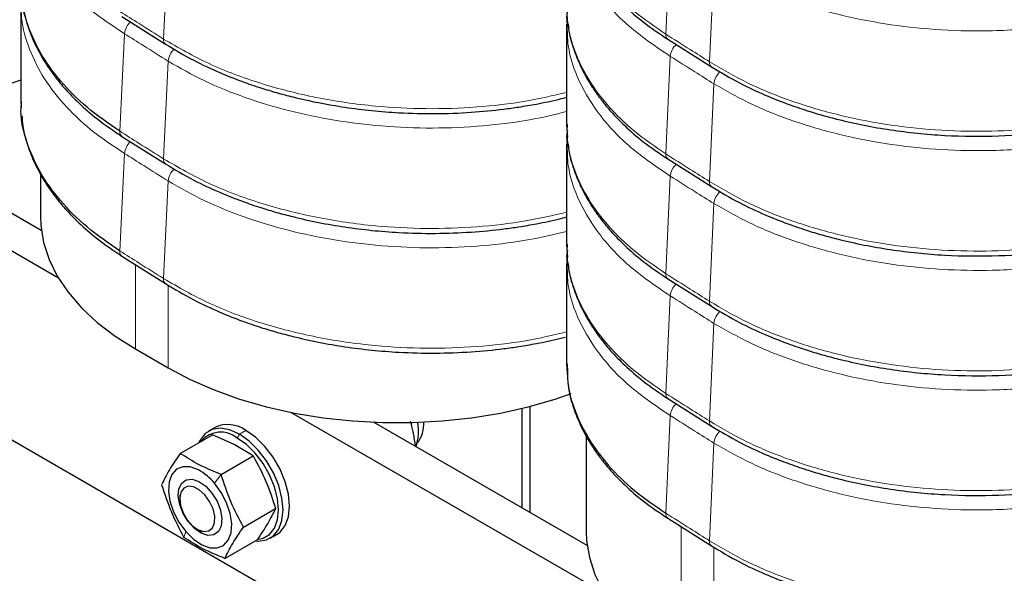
# Model space of a CAD drawing. Header units: millimetres. Extents: x 5 to 418, y 2 to 292.
# Tile 31 of 43: x 339 to 364, y 77 to 91. Entities that reach past the tile are written whole.
import ezdxf

# ---------------------------------------------------------------- set-up
doc = ezdxf.new("R2010")
doc.units = ezdxf.units.MM

msp = doc.modelspace()

# ---------------------------------------------------------------- linework, layer by layer
at = {"color": 7, "linetype": 'Continuous', "lineweight": 18}
for p, q in [((342.5034, 90.6732), (342.6206, 93.2019)), ((355.6314, 93.3289), (355.5142, 90.8002)), ((356.7627, 92.6153), (356.6456, 90.0866)), ((341.372, 88.2839), (341.4892, 90.8126)), ((342.5034, 87.5703), (342.6206, 90.099)), ((355.6314, 90.2261), (355.5142, 87.6973)), ((356.7627, 89.5125), (356.6456, 86.9838)), ((338.8148, 88.9529), (338.8196, 89.0522)), ((341.372, 85.1811), (341.4892, 87.7098)), ((342.5034, 84.4675), (342.6206, 86.9962)), ((355.6314, 87.1232), (355.5142, 84.5945)), ((356.7627, 86.4096), (356.6456, 83.8809)), ((341.7715, 84.8307), (341.7715, 82.6436)), ((342.62, 84.2993), (342.62, 82.1537)), ((355.6314, 84.0203), (355.5142, 81.4916)), ((356.7627, 83.3068), (356.6456, 80.7781)), ((352.9649, 82.2598), (352.9671, 82.137)), ((355.6314, 80.9175), (355.5142, 78.3888)), ((344.409, 80.3367), (344.4655, 80.4347)), ((344.6352, 80.5326), (344.4655, 80.4347)), ((356.7627, 80.2039), (356.6456, 77.6752)), ((343.8192, 79.17), (343.9931, 79.3924)), ((343.4372, 79.1986), (343.4173, 79.21)), ((343.0754, 77.9108), (343.0307, 77.763)), ((343.4952, 77.904), (343.4773, 77.8708)), ((355.9136, 78.0384), (355.9136, 74.4795)), ((356.7621, 77.507), (356.7621, 73.9897))]:
    msp.add_line(p, q, dxfattribs=at)
at = {"color": 7, "linetype": 'Continuous', "lineweight": 25}
for p, q in [((341.423, 91.2562), (342.5544, 90.5426)), ((355.5651, 90.6696), (356.6965, 89.9561)), ((339.7767, 84.4806), (331.66, 89.1663)), ((338.7995, 89.0521), (338.8089, 88.9457)), ((339.3339, 85.7159), (333.7998, 88.9107)), ((338.8089, 88.9457), (338.8125, 88.9053)), ((352.9416, 88.4655), (352.9531, 88.3336)), ((352.9531, 88.3336), (352.971, 88.1289)), ((341.423, 88.1534), (342.5544, 87.4398)), ((355.5651, 87.5668), (356.6965, 86.8532)), ((339.3112, 87.1788), (339.3112, 86.0725)), ((357.6453, 69.266), (328.5132, 86.0836)), ((352.9416, 85.3627), (352.9531, 85.2308)), ((352.9531, 85.2308), (352.971, 85.026)), ((341.423, 85.0505), (342.5544, 84.3369)), ((355.5651, 84.4639), (356.6965, 83.7503)), ((341.7715, 82.6436), (342.62, 82.1537)), ((352.9416, 82.2598), (352.9531, 82.1279)), ((352.9531, 82.1279), (352.971, 81.9232)), ((352.0033, 78.402), (352.0033, 81.1597)), ((355.5651, 81.3611), (356.6965, 80.6475)), ((353.9188, 76.3165), (345.8021, 81.0022)), ((351.7912, 78.5245), (351.7912, 81.1066)), ((353.476, 77.5518), (347.9419, 80.7466)), ((342.9332, 79.9393), (343.7656, 80.4198)), ((343.8353, 80.6119), (343.6656, 80.5139)), ((344.3337, 80.1684), (343.7656, 80.4198)), ((353.4533, 80.3866), (353.4533, 77.9084)), ((344.8256, 79.873), (344.3337, 80.1684)), ((349.0272, 80.159), (348.9935, 80.1395)), ((343.9931, 79.3924), (344.8256, 79.873)), ((342.9194, 78.867), (342.9194, 78.7635)), ((344.5719, 78.0308), (345.4043, 78.5114)), ((355.5651, 78.2582), (356.6965, 77.5446)), ((343.3765, 77.9716), (343.4661, 77.9199)), ((345.2655, 77.7425), (345.4352, 77.8405)), ((344.0907, 77.2161), (344.9231, 77.6966))]:
    msp.add_line(p, q, dxfattribs=at)
at = {"color": 7, "linetype": 'Continuous', "lineweight": 25, "flags": 128}
for points in [[(328.4779, 90.3178), (329.0512, 90.0161), (329.6704, 89.7461), (330.3301, 89.5104), (331.0246, 89.3107), (331.7481, 89.1489), (332.4944, 89.0263), (333.257, 88.944), (334.0296, 88.9027), (334.8055, 88.9027), (335.5781, 88.944), (336.3407, 89.0263), (337.087, 89.1489), (337.8105, 89.3107), (338.505, 89.5104), (338.8161, 89.6155)], [(339.3112, 86.0725), (339.3201, 85.8486), (339.3917, 85.4026), (339.5343, 84.9623), (339.7466, 84.5315), (340.0269, 84.1138), (340.3727, 83.7129), (340.7812, 83.332), (341.2488, 82.9746), (341.7715, 82.6436)], [(342.62, 82.1537), (343.1934, 81.852), (343.8125, 81.5821), (344.4722, 81.3463), (345.1667, 81.1466), (345.8902, 80.9848), (346.6365, 80.8622), (347.3992, 80.7799), (348.1717, 80.7386), (348.9476, 80.7386), (349.7202, 80.7799), (350.4829, 80.8622), (351.2291, 80.9848), (351.9526, 81.1466), (352.6472, 81.3463), (353.0649, 81.4899)], [(344.4655, 80.4347), (344.2138, 80.5473), (343.9747, 80.5887), (343.7601, 80.5569), (343.581, 80.4534), (343.4462, 80.2835), (343.4137, 80.2167)], [(344.8822, 77.673), (344.9564, 77.6677), (345.1709, 77.6996), (345.3501, 77.803), (345.4849, 77.9729), (345.5685, 78.2007), (345.5969, 78.4751), (345.5685, 78.7822), (345.4849, 79.1066), (345.3501, 79.4321), (345.1709, 79.7424), (344.9564, 80.0219), (344.7173, 80.2566), (344.4655, 80.4347)], [(345.4352, 77.8405), (345.5198, 77.901), (345.6546, 78.0709), (345.7382, 78.2987), (345.7666, 78.5731), (345.7382, 78.8801), (345.6546, 79.2046), (345.5198, 79.5301), (345.3406, 79.8404), (345.1261, 80.1199), (344.887, 80.3546), (344.6352, 80.5326)], [(344.9596, 77.7118), (345.0791, 77.7383), (345.2493, 77.8366), (345.3773, 77.998), (345.4568, 78.2145), (345.4838, 78.4751), (345.4568, 78.7668), (345.3773, 79.075), (345.2493, 79.3843), (345.0791, 79.6791), (344.8753, 79.9446), (344.6481, 80.1675), (344.409, 80.3367)], [(343.4038, 79.5114), (343.1933, 79.5877), (343.0001, 79.5926), (342.8374, 79.5258), (342.7162, 79.3919), (342.6449, 79.1999), (342.6282, 78.963), (342.6674, 78.6973), (342.7597, 78.4209), (342.8989, 78.1526), (343.0754, 77.9108)], [(343.4773, 77.8708), (343.3013, 77.9936), (343.1395, 78.17), (343.0079, 78.3826), (342.9193, 78.6107), (342.8824, 78.8318), (342.9008, 79.0245), (342.9727, 79.1698), (343.091, 79.2535), (343.2442, 79.2673), (343.4173, 79.21)], [(343.426, 78.996), (343.2757, 79.0728), (343.1364, 79.0875), (343.0231, 79.0385), (342.9481, 78.9311), (342.9195, 78.7769), (342.9405, 78.5927), (343.0087, 78.3984), (343.1168, 78.215), (343.2531, 78.0625), (343.4027, 77.9574), (343.5495, 77.911), (343.6776, 77.9284), (343.773, 78.0077), (343.8255, 78.1403), (343.8293, 78.3118), (343.7841, 78.5037), (343.6947, 78.6951), (343.5709, 78.8653), (343.426, 78.996)], [(343.0754, 77.9108), (343.2773, 77.7119), (343.4908, 77.5694), (343.7013, 77.4931), (343.8945, 77.4882), (344.0573, 77.555), (344.1784, 77.6889), (344.2497, 77.8809), (344.2664, 78.1178), (344.2272, 78.3835), (344.1349, 78.6599), (343.9957, 78.9281), (343.8192, 79.17)], [(343.4173, 79.21), (343.5933, 79.0872), (343.7551, 78.9108), (343.8867, 78.6982), (343.9753, 78.4701), (344.0122, 78.2489), (343.9938, 78.0563), (343.9219, 77.911), (343.8036, 77.8273), (343.6504, 77.8135), (343.4773, 77.8708)], [(353.4533, 77.9084), (353.4623, 77.6845), (353.5338, 77.2385), (353.6764, 76.7982), (353.8887, 76.3674), (354.169, 75.9497), (354.5149, 75.5488), (354.9233, 75.168), (355.3909, 74.8105), (355.9136, 74.4795)]]:
    msp.add_lwpolyline(points, dxfattribs=at)
at = {"color": 7, "linetype": 'Continuous', "lineweight": 18}
for centre, radius, start, end in [((341.9801, 90.7601), 0.4937, 133.30167, 173.88728), ((342.6411, 90.6517), 0.1394, 171.13549, 231.511), ((355.6519, 90.7787), 0.1394, 171.13312, 231.53551), ((343.1112, 90.0467), 0.4934, 131.87128, 173.90846), ((356.1124, 90.1784), 0.4834, 132.75003, 174.33938), ((356.7832, 90.0651), 0.1394, 171.133, 231.53669), ((357.2443, 89.4648), 0.4839, 131.34511, 174.3457), ((341.5098, 88.2625), 0.1394, 171.13553, 231.51057), ((341.9801, 87.6572), 0.4937, 133.30167, 173.88728), ((342.6411, 87.5489), 0.1394, 171.13549, 231.511), ((355.6519, 87.6759), 0.1394, 171.13312, 231.53551), ((343.1112, 86.9438), 0.4934, 131.87128, 173.90846), ((356.1124, 87.0755), 0.4834, 132.75003, 174.33938), ((356.7832, 86.9623), 0.1394, 171.133, 231.53669), ((357.2443, 86.3619), 0.4839, 131.34511, 174.3457), ((341.5098, 85.1596), 0.1394, 171.13553, 231.51057), ((342.6411, 84.446), 0.1394, 171.13549, 231.511), ((355.6519, 84.573), 0.1394, 171.13312, 231.53551), ((356.1124, 83.9727), 0.4834, 132.75003, 174.33938), ((356.7832, 83.8594), 0.1394, 171.133, 231.53669), ((357.2443, 83.2591), 0.4839, 131.34511, 174.3457), ((355.6519, 81.4702), 0.1394, 171.13312, 231.53551), ((356.1124, 80.8698), 0.4834, 132.75003, 174.33938), ((356.7832, 80.7566), 0.1394, 171.133, 231.53669), ((357.2443, 80.1562), 0.4839, 131.34511, 174.3457), ((355.6519, 78.3673), 0.1394, 171.13312, 231.53551), ((356.7832, 77.6537), 0.1394, 171.133, 231.53669)]:
    msp.add_arc(centre, radius, start, end, dxfattribs=at)
at = {"color": 7, "linetype": 'Continuous', "lineweight": 25}
for centre, radius, start, end in [((344.1687, 79.8996), 0.7864, 53.60737, 115.08217), ((347.7983, 80.5135), 1.308, 342.07878, 10.10363), ((348.4177, 80.7083), 0.8292, 321.68715, 3.29979), ((343.9851, 79.8299), 0.6607, 50.0933, 140.0413), ((342.7225, 78.259), 1.4257, 39.71481, 61.45275)]:
    msp.add_arc(centre, radius, start, end, dxfattribs=at)
at = {"color": 7, "linetype": 'Continuous', "lineweight": 18}
for points, knots in [([(341.4892, 90.8126), (341.1891, 91.0128), (340.5898, 91.4124), (339.8797, 92.1006), (339.3276, 92.8359), (338.9698, 93.6133), (338.7986, 94.2583), (338.8173, 94.64), (338.8228, 94.7524)], [0, 0, 0, 0, 0.18461203, 0.36857571, 0.5537343, 0.73747796, 0.92269491, 1, 1, 1, 1]), ([(352.9649, 94.6712), (352.9618, 94.5164), (352.9536, 94.1082), (353.1402, 93.4531), (353.4905, 92.7236), (354.013, 92.0294), (354.6753, 91.3764), (355.2346, 90.9922), (355.5142, 90.8002)], [0, 0, 0, 0, 0.1088464, 0.2869353, 0.464976, 0.6423119, 0.8212161, 1, 1, 1, 1]), ([(352.9617, 94.1658), (352.9631, 93.9787), (352.9669, 93.4747), (353.242, 92.6662), (353.7892, 91.7745), (354.575, 90.941), (355.279, 90.4645), (355.6314, 90.2261)], [0, 0, 0, 0, 0.1286195, 0.3465274, 0.563421, 0.7814887, 1, 1, 1, 1]), ([(356.7627, 92.6153), (357.0889, 92.4305), (357.7401, 92.0613), (358.8693, 91.6194), (360.0763, 91.2706), (361.3525, 91.0279), (362.6615, 90.894), (364.06, 90.8701), (365.5113, 90.9794), (366.9655, 91.2441), (368.3183, 91.641), (369.0826, 92.0087), (369.4652, 92.1927)], [0, 0, 0, 0, 0.0933482, 0.1863841, 0.2800126, 0.3729257, 0.4665838, 0.5595554, 0.6697017, 0.7793311, 0.8895556, 1, 1, 1, 1]), ([(341.4892, 87.7098), (341.1891, 87.9099), (340.5898, 88.3096), (339.8797, 88.9978), (339.3276, 89.733), (338.9698, 90.5104), (338.7986, 91.1555), (338.8173, 91.5371), (338.8228, 91.6495)], [0, 0, 0, 0, 0.184612, 0.3685757, 0.5537343, 0.737478, 0.9226949, 1, 1, 1, 1]), ([(342.5034, 90.6732), (342.2921, 90.8064), (341.9149, 91.0443), (341.5379, 91.2821), (341.372, 91.3868)], [0, 0, 0, 0, 0.5600009, 1, 1, 1, 1]), ([(352.9649, 91.5684), (352.9618, 91.4135), (352.9536, 91.0053), (353.1402, 90.3503), (353.4905, 89.6207), (354.013, 88.9265), (354.6753, 88.2736), (355.2346, 87.8894), (355.5142, 87.6973)], [0, 0, 0, 0, 0.1088464, 0.2869353, 0.464976, 0.6423119, 0.8212161, 1, 1, 1, 1]), ([(352.9617, 91.0629), (352.9631, 90.8758), (352.9669, 90.3719), (353.242, 89.5633), (353.7892, 88.6716), (354.575, 87.8381), (355.279, 87.3617), (355.6314, 87.1232)], [0, 0, 0, 0, 0.1286195, 0.3465274, 0.563421, 0.7814887, 1, 1, 1, 1]), ([(342.6206, 90.099), (342.4095, 90.2324), (342.0325, 90.4704), (341.6552, 90.7081), (341.4892, 90.8126)], [0, 0, 0, 0, 0.5600009, 1, 1, 1, 1]), ([(352.9419, 89.2899), (352.5916, 89.2088), (351.8455, 89.0359), (350.6157, 88.897), (349.3082, 88.8512), (347.9094, 88.9235), (346.4581, 89.1335), (345.0036, 89.5055), (343.6506, 90.0105), (342.8861, 90.4522), (342.5034, 90.6732)], [0, 0, 0, 0, 0.1025216, 0.2183355, 0.3350797, 0.4509699, 0.588267, 0.724925, 0.8623228, 1, 1, 1, 1]), ([(355.5142, 90.8002), (355.7255, 90.667), (356.1027, 90.4291), (356.4797, 90.1913), (356.6456, 90.0866)], [0, 0, 0, 0, 0.5600009, 1, 1, 1, 1]), ([(352.9417, 88.794), (352.6428, 88.7214), (351.9512, 88.5534), (350.7783, 88.4099), (349.4745, 88.3496), (348.1787, 88.4029), (346.9257, 88.5579), (345.7342, 88.8057), (344.6041, 89.1481), (343.5453, 89.5724), (342.9287, 89.9235), (342.6206, 90.099)], [0, 0, 0, 0, 0.089454, 0.206921, 0.3253317, 0.4428763, 0.5542124, 0.6655183, 0.7763837, 0.8882294, 1, 1, 1, 1]), ([(355.6314, 90.2261), (355.8425, 90.0927), (356.2194, 89.8547), (356.5967, 89.617), (356.7627, 89.5125)], [0, 0, 0, 0, 0.5600009, 1, 1, 1, 1]), ([(356.6456, 90.0866), (356.9665, 89.8985), (357.6072, 89.5228), (358.7227, 89.0682), (359.9198, 88.7068), (361.1895, 88.4505), (362.4954, 88.3027), (363.7906, 88.2667), (365.0437, 88.3352), (366.2351, 88.4975), (367.365, 88.7535), (368.4236, 89.0917), (369.04, 89.3831), (369.348, 89.5287)], [0, 0, 0, 0, 0.093334, 0.1863401, 0.2799504, 0.3728454, 0.4664851, 0.5594387, 0.6474846, 0.7355017, 0.8231725, 0.9116171, 1, 1, 1, 1]), ([(356.7627, 89.5125), (357.0889, 89.3276), (357.7401, 88.9585), (358.8693, 88.5165), (360.0763, 88.1677), (361.3525, 87.925), (362.6615, 87.7911), (364.06, 87.7672), (365.5113, 87.8765), (366.9655, 88.1413), (368.3183, 88.5382), (369.0826, 88.9058), (369.4652, 89.0899)], [0, 0, 0, 0, 0.0933482, 0.1863841, 0.2800126, 0.3729257, 0.4665838, 0.5595554, 0.6697017, 0.7793311, 0.8895556, 1, 1, 1, 1]), ([(342.5034, 87.5703), (342.2921, 87.7036), (341.9149, 87.9414), (341.5379, 88.1793), (341.372, 88.2839)], [0, 0, 0, 0, 0.5600009, 1, 1, 1, 1]), ([(352.9649, 88.4655), (352.9618, 88.3107), (352.9536, 87.9025), (353.1402, 87.2474), (353.4905, 86.5178), (354.013, 85.8237), (354.6753, 85.1707), (355.2346, 84.7865), (355.5142, 84.5945)], [0, 0, 0, 0, 0.1088464, 0.2869353, 0.464976, 0.6423119, 0.8212161, 1, 1, 1, 1]), ([(352.9617, 87.96), (352.9631, 87.773), (352.9669, 87.269), (353.242, 86.4604), (353.7892, 85.5688), (354.575, 84.7353), (355.279, 84.2588), (355.6314, 84.0203)], [0, 0, 0, 0, 0.1286195, 0.3465274, 0.563421, 0.7814887, 1, 1, 1, 1]), ([(342.6206, 86.9962), (342.4095, 87.1295), (342.0325, 87.3675), (341.6552, 87.6052), (341.4892, 87.7098)], [0, 0, 0, 0, 0.5600009, 1, 1, 1, 1]), ([(352.9419, 86.1871), (352.5916, 86.1059), (351.8455, 85.9331), (350.6157, 85.7941), (349.3082, 85.7483), (347.9094, 85.8206), (346.4581, 86.0307), (345.0036, 86.4026), (343.6506, 86.9077), (342.8861, 87.3493), (342.5034, 87.5703)], [0, 0, 0, 0, 0.1025216, 0.2183355, 0.3350797, 0.4509699, 0.588267, 0.724925, 0.8623228, 1, 1, 1, 1]), ([(355.5142, 87.6973), (355.7255, 87.5641), (356.1027, 87.3263), (356.4797, 87.0884), (356.6456, 86.9838)], [0, 0, 0, 0, 0.5600009, 1, 1, 1, 1]), ([(352.9417, 85.6912), (352.6428, 85.6185), (351.9512, 85.4505), (350.7783, 85.3071), (349.4745, 85.2467), (348.1787, 85.3), (346.9257, 85.4551), (345.7342, 85.7028), (344.6041, 86.0452), (343.5453, 86.4695), (342.9287, 86.8207), (342.6206, 86.9962)], [0, 0, 0, 0, 0.089454, 0.206921, 0.3253317, 0.4428763, 0.5542124, 0.6655183, 0.7763837, 0.8882294, 1, 1, 1, 1]), ([(355.6314, 87.1232), (355.8425, 86.9899), (356.2194, 86.7518), (356.5967, 86.5142), (356.7627, 86.4096)], [0, 0, 0, 0, 0.5600009, 1, 1, 1, 1]), ([(356.6456, 86.9838), (356.9665, 86.7956), (357.6072, 86.42), (358.7227, 85.9654), (359.9198, 85.604), (361.1895, 85.3477), (362.4954, 85.1999), (363.7906, 85.1639), (365.0437, 85.2324), (366.2351, 85.3947), (367.365, 85.6506), (368.4236, 85.9889), (369.04, 86.2802), (369.348, 86.4259)], [0, 0, 0, 0, 0.093334, 0.1863401, 0.2799504, 0.3728454, 0.4664851, 0.5594387, 0.6474846, 0.7355017, 0.8231725, 0.9116171, 1, 1, 1, 1]), ([(356.7627, 86.4096), (357.0889, 86.2247), (357.7401, 85.8556), (358.8693, 85.4137), (360.0763, 85.0649), (361.3525, 84.8222), (362.6615, 84.6883), (364.06, 84.6644), (365.5113, 84.7737), (366.9655, 85.0384), (368.3183, 85.4353), (369.0826, 85.803), (369.4652, 85.987)], [0, 0, 0, 0, 0.0933482, 0.1863841, 0.2800126, 0.3729257, 0.4665838, 0.5595554, 0.6697017, 0.7793311, 0.8895556, 1, 1, 1, 1]), ([(352.9649, 85.3627), (352.9618, 85.2078), (352.9536, 84.7996), (353.1402, 84.1446), (353.4905, 83.415), (354.013, 82.7208), (354.6753, 82.0679), (355.2346, 81.6837), (355.5142, 81.4916)], [0, 0, 0, 0, 0.1088464, 0.2869353, 0.464976, 0.6423119, 0.8212161, 1, 1, 1, 1]), ([(342.5034, 84.4675), (342.2921, 84.6007), (341.9149, 84.8386), (341.5379, 85.0764), (341.372, 85.1811)], [0, 0, 0, 0, 0.5600009, 1, 1, 1, 1]), ([(352.9617, 84.8572), (352.9631, 84.6701), (352.9669, 84.1662), (353.242, 83.3576), (353.7892, 82.4659), (354.575, 81.6324), (355.279, 81.156), (355.6314, 80.9175)], [0, 0, 0, 0, 0.1286195, 0.3465274, 0.563421, 0.7814887, 1, 1, 1, 1]), ([(352.9419, 83.0842), (352.5916, 83.003), (351.8455, 82.8302), (350.6157, 82.6913), (349.3082, 82.6454), (347.9094, 82.7178), (346.4581, 82.9278), (345.0036, 83.2998), (343.6506, 83.8048), (342.8861, 84.2464), (342.5034, 84.4675)], [0, 0, 0, 0, 0.10252161, 0.21833547, 0.33507966, 0.45096991, 0.58826695, 0.72492499, 0.86232275, 1, 1, 1, 1]), ([(355.5142, 84.5945), (355.7255, 84.4613), (356.1027, 84.2234), (356.4797, 83.9856), (356.6456, 83.8809)], [0, 0, 0, 0, 0.5600009, 1, 1, 1, 1]), ([(355.6314, 84.0203), (355.8425, 83.887), (356.2194, 83.649), (356.5967, 83.4113), (356.7627, 83.3068)], [0, 0, 0, 0, 0.5600009, 1, 1, 1, 1]), ([(356.6456, 83.8809), (356.9665, 83.6928), (357.6072, 83.3171), (358.7227, 82.8625), (359.9198, 82.5011), (361.1895, 82.2448), (362.4954, 82.097), (363.7906, 82.061), (365.0437, 82.1295), (366.2351, 82.2918), (367.365, 82.5478), (368.4236, 82.886), (369.04, 83.1774), (369.348, 83.323)], [0, 0, 0, 0, 0.093334, 0.1863401, 0.2799504, 0.3728454, 0.4664851, 0.5594387, 0.6474846, 0.7355017, 0.8231725, 0.9116171, 1, 1, 1, 1]), ([(356.7627, 83.3068), (357.0889, 83.1219), (357.7401, 82.7528), (358.8693, 82.3108), (360.0763, 81.962), (361.3525, 81.7193), (362.6615, 81.5854), (364.06, 81.5615), (365.5113, 81.6708), (366.9655, 81.9356), (368.3183, 82.3325), (369.0826, 82.7001), (369.4652, 82.8842)], [0, 0, 0, 0, 0.0933482, 0.1863841, 0.2800126, 0.3729257, 0.4665838, 0.5595554, 0.6697017, 0.7793311, 0.8895556, 1, 1, 1, 1]), ([(355.5142, 81.4916), (355.7255, 81.3584), (356.1027, 81.1206), (356.4797, 80.8827), (356.6456, 80.7781)], [0, 0, 0, 0, 0.5600009, 1, 1, 1, 1]), ([(355.6314, 80.9175), (355.8425, 80.7842), (356.2194, 80.5461), (356.5967, 80.3085), (356.7627, 80.2039)], [0, 0, 0, 0, 0.5600009, 1, 1, 1, 1]), ([(356.6456, 80.7781), (356.9665, 80.5899), (357.6072, 80.2143), (358.7227, 79.7597), (359.9198, 79.3982), (361.1895, 79.142), (362.4954, 78.9942), (363.7906, 78.9582), (365.0437, 79.0267), (366.2351, 79.189), (367.365, 79.4449), (368.4236, 79.7832), (369.04, 80.0745), (369.348, 80.2202)], [0, 0, 0, 0, 0.093334, 0.1863401, 0.2799504, 0.3728454, 0.4664851, 0.5594387, 0.6474846, 0.7355017, 0.8231725, 0.9116171, 1, 1, 1, 1]), ([(356.7627, 80.2039), (357.0889, 80.019), (357.7401, 79.6499), (358.8693, 79.208), (360.0763, 78.8591), (361.3525, 78.6165), (362.6615, 78.4826), (364.06, 78.4587), (365.5113, 78.568), (366.9655, 78.8327), (368.3183, 79.2296), (369.0826, 79.5973), (369.4652, 79.7813)], [0, 0, 0, 0, 0.09334825, 0.18638409, 0.28001262, 0.37292573, 0.46658379, 0.55955544, 0.66970173, 0.77933111, 0.88955562, 1, 1, 1, 1]), ([(355.5142, 78.3888), (355.7255, 78.2556), (356.1027, 78.0177), (356.4797, 77.7799), (356.6456, 77.6752)], [0, 0, 0, 0, 0.5600009, 1, 1, 1, 1]), ([(356.6456, 77.6752), (356.9665, 77.487), (357.6072, 77.1114), (358.7227, 76.6568), (359.9198, 76.2954), (361.1895, 76.0391), (362.4954, 75.8913), (363.7906, 75.8553), (365.0437, 75.9238), (366.2351, 76.0861), (367.365, 76.3421), (368.4236, 76.6803), (369.04, 76.9717), (369.348, 77.1173)], [0, 0, 0, 0, 0.093334, 0.1863401, 0.2799504, 0.3728454, 0.4664851, 0.5594387, 0.6474846, 0.7355017, 0.8231725, 0.9116171, 1, 1, 1, 1])]:
    msp.add_open_spline(points, degree=3, knots=knots, dxfattribs=at)
at = {"color": 7, "linetype": 'Continuous', "lineweight": 25}
for points, knots in [([(352.9855, 94.169), (352.9884, 94.1288), (353.0049, 93.906), (353.117, 93.536), (353.2915, 93.0839), (353.4828, 92.7269), (353.6671, 92.4385), (353.8566, 92.1774), (354.1099, 91.872), (354.4664, 91.5066), (354.9444, 91.0887), (355.348, 90.8163), (355.5651, 90.6696)], [0, 0, 0, 0, 0.0297712, 0.164969, 0.2826908, 0.3885231, 0.4533052, 0.5198206, 0.606946, 0.716418, 0.8473945, 1, 1, 1, 1]), ([(341.372, 88.2839), (341.0776, 88.4871), (340.4896, 88.8928), (339.8016, 89.5889), (339.2701, 90.3299), (338.9406, 91.111), (338.7914, 91.6926), (338.8117, 92.0087), (338.8148, 92.0557)], [0, 0, 0, 0, 0.1932834, 0.3859199, 0.5797837, 0.7721661, 0.9660909, 1, 1, 1, 1]), ([(338.8089, 92.0486), (338.8183, 91.8735), (338.8376, 91.5148), (338.9737, 91.0134), (339.152, 90.5636), (339.3417, 90.2087), (339.5259, 89.921), (339.7158, 89.6595), (339.9687, 89.3547), (340.3244, 88.9903), (340.8015, 88.5731), (341.205, 88.3006), (341.423, 88.1534)], [0, 0, 0, 0, 0.1177821, 0.2413471, 0.3474237, 0.4433305, 0.5023011, 0.5630138, 0.6425921, 0.7416411, 0.8604543, 1, 1, 1, 1]), ([(338.7995, 91.6497), (338.7997, 91.2168), (338.8001, 90.3509), (338.7997, 89.4851), (338.7995, 89.0522)], [0, 0, 0, 0, 0.4999997, 1, 1, 1, 1]), ([(352.968, 91.3971), (352.961, 91.3661), (352.9359, 91.2552), (352.9509, 91.1434), (352.9617, 91.0629)], [0, 0, 0, 0, 0.2803465, 1, 1, 1, 1]), ([(352.9416, 91.0629), (352.9418, 90.63), (352.9422, 89.7641), (352.9418, 88.8983), (352.9416, 88.4654)], [0, 0, 0, 0, 0.5000003, 1, 1, 1, 1]), ([(352.9855, 91.0661), (352.9884, 91.0259), (353.0049, 90.8031), (353.117, 90.4331), (353.2915, 89.9811), (353.4828, 89.624), (353.6671, 89.3357), (353.8566, 89.0745), (354.1099, 88.7692), (354.4664, 88.4037), (354.9444, 87.9859), (355.348, 87.7134), (355.5651, 87.5668)], [0, 0, 0, 0, 0.0297712, 0.164969, 0.2826908, 0.3885231, 0.4533052, 0.5198206, 0.606946, 0.716418, 0.8473945, 1, 1, 1, 1]), ([(342.5544, 90.5426), (342.7929, 90.3995), (343.2342, 90.1348), (343.9117, 89.8185), (344.499, 89.585), (344.9945, 89.4155), (345.4309, 89.284), (346.1449, 89.0942), (347.1971, 88.8863), (348.4442, 88.7599), (349.5414, 88.733), (350.4519, 88.7666), (351.1717, 88.8361), (351.7328, 88.9142), (352.2153, 88.9983), (352.6308, 89.081), (352.8815, 89.1503), (352.9418, 89.167)], [0, 0, 0, 0, 0.0872397, 0.1613905, 0.2225986, 0.2704838, 0.3101304, 0.3502707, 0.4750586, 0.6002522, 0.6839201, 0.7675217, 0.8446997, 0.8806667, 0.9239343, 0.981703, 1, 1, 1, 1]), ([(356.6965, 89.9561), (356.9347, 89.8132), (357.374, 89.5496), (358.0476, 89.2347), (358.6322, 89.0017), (359.1285, 88.8315), (359.5679, 88.6989), (360.281, 88.509), (361.3339, 88.3006), (362.7354, 88.1577), (364.1264, 88.1447), (365.16, 88.2281), (365.8716, 88.3274), (366.3536, 88.4098), (366.9471, 88.5358), (367.6596, 88.7283), (368.4729, 89.0043), (368.9934, 89.2515), (369.2734, 89.3846)], [0, 0, 0, 0, 0.0703121, 0.1296798, 0.1787423, 0.2176422, 0.2499843, 0.2825374, 0.3826224, 0.4843337, 0.5852554, 0.6814159, 0.7105175, 0.7454182, 0.7916109, 0.8494711, 0.9190274, 1, 1, 1, 1]), ([(341.372, 85.1811), (341.0776, 85.3843), (340.4896, 85.79), (339.8016, 86.4861), (339.2701, 87.227), (338.9406, 88.0082), (338.7914, 88.5897), (338.8117, 88.9058), (338.8148, 88.9529)], [0, 0, 0, 0, 0.1932834, 0.3859199, 0.5797837, 0.7721661, 0.9660909, 1, 1, 1, 1]), ([(338.8316, 88.6884), (338.8373, 88.5996), (338.8549, 88.3275), (338.9753, 87.9108), (339.1516, 87.4607), (339.3418, 87.1059), (339.5258, 86.8181), (339.7158, 86.5566), (339.9687, 86.2518), (340.3244, 85.8875), (340.8015, 85.4702), (341.205, 85.1977), (341.423, 85.0505)], [0, 0, 0, 0, 0.0634662, 0.1946388, 0.3072463, 0.4090578, 0.4716591, 0.5361097, 0.6205874, 0.7257346, 0.8518628, 1, 1, 1, 1]), ([(352.968, 88.2943), (352.961, 88.2632), (352.9359, 88.1524), (352.9509, 88.0405), (352.9617, 87.96)], [0, 0, 0, 0, 0.2803465, 1, 1, 1, 1]), ([(352.9416, 87.96), (352.9418, 87.5271), (352.9422, 86.6613), (352.9418, 85.7954), (352.9416, 85.3625)], [0, 0, 0, 0, 0.5000003, 1, 1, 1, 1]), ([(352.9855, 87.9633), (352.9884, 87.9231), (353.0049, 87.7003), (353.117, 87.3302), (353.2915, 86.8782), (353.4828, 86.5212), (353.6671, 86.2328), (353.8566, 85.9716), (354.1099, 85.6663), (354.4664, 85.3009), (354.9444, 84.883), (355.348, 84.6105), (355.5651, 84.4639)], [0, 0, 0, 0, 0.0297712, 0.164969, 0.2826908, 0.3885231, 0.4533052, 0.5198206, 0.606946, 0.716418, 0.8473945, 1, 1, 1, 1]), ([(342.5544, 87.4398), (342.7929, 87.2967), (343.2342, 87.0319), (343.9117, 86.7156), (344.499, 86.4821), (344.9945, 86.3127), (345.4309, 86.1812), (346.1449, 85.9914), (347.1971, 85.7835), (348.4442, 85.657), (349.5414, 85.6301), (350.4519, 85.6637), (351.1717, 85.7332), (351.7328, 85.8114), (352.2153, 85.8955), (352.6308, 85.9782), (352.8815, 86.0475), (352.9418, 86.0641)], [0, 0, 0, 0, 0.08723971, 0.16139048, 0.22259863, 0.27048384, 0.31013042, 0.35027067, 0.47505857, 0.6002522, 0.6839201, 0.7675217, 0.8446997, 0.88066673, 0.92393431, 0.98170296, 1, 1, 1, 1]), ([(356.6965, 86.8532), (356.9347, 86.7103), (357.374, 86.4467), (358.0476, 86.1318), (358.6322, 85.8988), (359.1285, 85.7287), (359.5679, 85.596), (360.281, 85.4061), (361.3339, 85.1977), (362.7354, 85.0549), (364.1264, 85.0418), (365.16, 85.1252), (365.8716, 85.2245), (366.3536, 85.307), (366.9471, 85.4329), (367.6596, 85.6255), (368.4729, 85.9014), (368.9934, 86.1487), (369.2734, 86.2817)], [0, 0, 0, 0, 0.0703121, 0.1296798, 0.1787423, 0.2176422, 0.2499843, 0.2825374, 0.3826224, 0.4843337, 0.5852554, 0.6814159, 0.7105175, 0.7454182, 0.7916109, 0.8494711, 0.9190274, 1, 1, 1, 1]), ([(352.968, 85.1914), (352.961, 85.1604), (352.9359, 85.0495), (352.9509, 84.9377), (352.9617, 84.8572)], [0, 0, 0, 0, 0.2803465, 1, 1, 1, 1]), ([(352.9416, 84.8572), (352.9418, 84.4243), (352.9422, 83.5584), (352.9418, 82.6926), (352.9416, 82.2596)], [0, 0, 0, 0, 0.5000003, 1, 1, 1, 1]), ([(352.9855, 84.8604), (352.9884, 84.8202), (353.0049, 84.5974), (353.117, 84.2274), (353.2915, 83.7754), (353.4828, 83.4183), (353.6671, 83.1299), (353.8566, 82.8688), (354.1099, 82.5635), (354.4664, 82.198), (354.9444, 81.7801), (355.348, 81.5077), (355.5651, 81.3611)], [0, 0, 0, 0, 0.0297712, 0.164969, 0.2826908, 0.3885231, 0.4533052, 0.5198206, 0.606946, 0.716418, 0.8473945, 1, 1, 1, 1]), ([(342.5544, 84.3369), (342.7929, 84.1938), (343.2342, 83.9291), (343.9117, 83.6128), (344.499, 83.3792), (344.9945, 83.2098), (345.4309, 83.0783), (346.1449, 82.8885), (347.1971, 82.6806), (348.4442, 82.5542), (349.5414, 82.5273), (350.4519, 82.5609), (351.1717, 82.6304), (351.7328, 82.7085), (352.2152, 82.7927), (352.6216, 82.8732), (352.8636, 82.9399), (352.915, 82.954)], [0, 0, 0, 0, 0.0874761, 0.1618278, 0.2232018, 0.2712168, 0.3109708, 0.3512198, 0.4763459, 0.6018787, 0.6857734, 0.7696015, 0.8469886, 0.8830531, 0.9264379, 0.9843631, 1, 1, 1, 1]), ([(356.6965, 83.7503), (356.9347, 83.6074), (357.374, 83.3439), (358.0476, 83.029), (358.6322, 82.7959), (359.1285, 82.6258), (359.5679, 82.4932), (360.281, 82.3033), (361.3339, 82.0949), (362.7354, 81.952), (364.1264, 81.939), (365.16, 82.0224), (365.8716, 82.1217), (366.3536, 82.2041), (366.9471, 82.3301), (367.6596, 82.5226), (368.4729, 82.7986), (368.9934, 83.0458), (369.2734, 83.1788)], [0, 0, 0, 0, 0.0703121, 0.1296798, 0.1787423, 0.2176422, 0.2499843, 0.2825374, 0.3826224, 0.4843337, 0.5852554, 0.6814159, 0.7105175, 0.7454182, 0.7916109, 0.8494711, 0.9190274, 1, 1, 1, 1]), ([(352.9671, 82.137), (352.9656, 82.0232), (352.9607, 81.656), (353.1417, 81.0418), (353.4901, 80.3121), (354.0131, 79.6179), (354.6753, 78.965), (355.2346, 78.5808), (355.5142, 78.3888)], [0, 0, 0, 0, 0.0824145, 0.2657856, 0.449107, 0.6317028, 0.8159133, 1, 1, 1, 1]), ([(352.9868, 81.7426), (352.9894, 81.7074), (353.0058, 81.4896), (353.1172, 81.1246), (353.2914, 80.6725), (353.4828, 80.3154), (353.6671, 80.0271), (353.8566, 79.7659), (354.1099, 79.4606), (354.4664, 79.0952), (354.9444, 78.6773), (355.348, 78.4048), (355.5651, 78.2582)], [0, 0, 0, 0, 0.0261594, 0.1618604, 0.2800205, 0.3862468, 0.45127, 0.5180331, 0.6054828, 0.7153623, 0.8468264, 1, 1, 1, 1]), ([(349.0272, 80.159), (349.0083, 80.2731), (348.9746, 80.4764), (348.93, 80.6787), (348.9031, 80.7651), (348.9028, 80.766)], [0, 0, 0, 0, 0.5584308, 0.9950292, 1, 1, 1, 1]), ([(356.6965, 80.6475), (356.9347, 80.5046), (357.374, 80.241), (358.0476, 79.9261), (358.6322, 79.6931), (359.1285, 79.523), (359.5679, 79.3903), (360.281, 79.2004), (361.3339, 78.992), (362.7354, 78.8492), (364.1264, 78.8361), (365.16, 78.9195), (365.8716, 79.0188), (366.3536, 79.1013), (366.9471, 79.2272), (367.6596, 79.4198), (368.4729, 79.6957), (368.9934, 79.943), (369.2734, 80.076)], [0, 0, 0, 0, 0.0703121, 0.1296798, 0.1787423, 0.2176422, 0.2499843, 0.2825374, 0.3826224, 0.4843337, 0.5852554, 0.6814159, 0.7105175, 0.7454182, 0.7916109, 0.8494711, 0.9190274, 1, 1, 1, 1]), ([(342.9332, 79.9393), (342.8339, 79.7925), (342.6354, 79.4989), (342.5131, 79.2494), (342.452, 79.1246)], [0, 0, 0, 0, 0.4999949, 1, 1, 1, 1]), ([(343.9931, 79.3924), (343.7971, 79.4727), (343.4057, 79.633), (343.0905, 79.8373), (342.9332, 79.9393)], [0, 0, 0, 0, 0.5008729, 1, 1, 1, 1]), ([(344.8256, 79.873), (344.9411, 79.657), (345.1721, 79.2252), (345.3269, 78.7493), (345.4043, 78.5114)], [0, 0, 0, 0, 0.4999949, 1, 1, 1, 1]), ([(344.5719, 78.0308), (344.4564, 78.2468), (344.2254, 78.6786), (344.0706, 79.1545), (343.9931, 79.3924)], [0, 0, 0, 0, 0.4999949, 1, 1, 1, 1]), ([(342.452, 79.1246), (342.5294, 78.8867), (342.6842, 78.4108), (342.9152, 77.9789), (343.0307, 77.763)], [0, 0, 0, 0, 0.4999949, 1, 1, 1, 1]), ([(345.4043, 78.5114), (345.3431, 78.3866), (345.2208, 78.137), (345.0223, 77.8434), (344.9231, 77.6966)], [0, 0, 0, 0, 0.4999949, 1, 1, 1, 1]), ([(344.0907, 77.2161), (344.1518, 77.3409), (344.2741, 77.5905), (344.4726, 77.884), (344.5719, 78.0308)], [0, 0, 0, 0, 0.4999949, 1, 1, 1, 1]), ([(344.0907, 77.2161), (343.8946, 77.2964), (343.5032, 77.4567), (343.188, 77.661), (343.0307, 77.763)], [0, 0, 0, 0, 0.50087292, 1, 1, 1, 1]), ([(356.6965, 77.5446), (356.9347, 77.4017), (357.374, 77.1382), (358.0476, 76.8233), (358.6322, 76.5902), (359.1285, 76.4201), (359.5679, 76.2875), (360.281, 76.0975), (361.3339, 75.8892), (362.7354, 75.7463), (364.1264, 75.7332), (365.16, 75.8167), (365.8716, 75.916), (366.3536, 75.9984), (366.9471, 76.1244), (367.6596, 76.3169), (368.4729, 76.5929), (368.9934, 76.8401), (369.2734, 76.9731)], [0, 0, 0, 0, 0.0703121, 0.1296798, 0.1787423, 0.2176422, 0.2499843, 0.2825374, 0.3826224, 0.4843337, 0.5852554, 0.6814159, 0.7105175, 0.7454182, 0.7916109, 0.8494711, 0.9190274, 1, 1, 1, 1])]:
    msp.add_open_spline(points, degree=3, knots=knots, dxfattribs=at)

doc.saveas('drawing.dxf')
